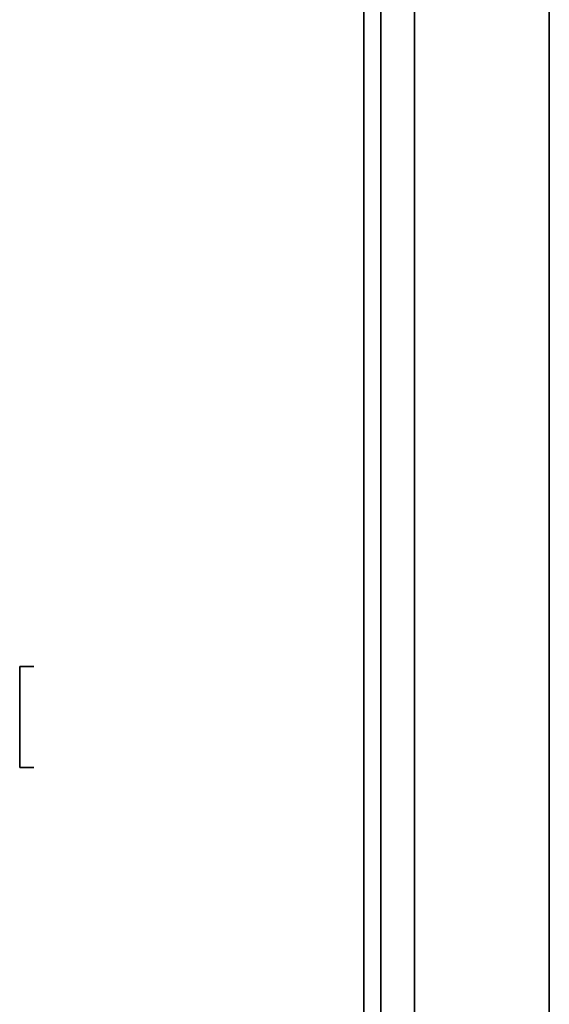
# Model space of a CAD drawing. Header units: millimetres. Extents: x 5 to 517, y 5 to 292.
# Tile 11 of 98: x 87.17 to 88.74, y 128.84 to 131.76. Entities that reach past the tile are written whole.
import ezdxf

# ---------------------------------------------------------------- set-up
doc = ezdxf.new("R2010")
doc.units = ezdxf.units.MM

msp = doc.modelspace()

# ---------------------------------------------------------------- linework, layer by layer
at = {"color": 7, "linetype": 'Continuous', "lineweight": 35}
for p, q in [((88.7443, 142.853), (88.7443, 103.053)), ((88.3443, 103.053), (88.3443, 142.6873)), ((88.2443, 101.953), (88.2443, 138.853)), ((88.1943, 102.003), (88.1943, 138.803)), ((87.1739, 129.843), (87.2158, 129.843)), ((87.2158, 129.543), (87.1739, 129.543))]:
    msp.add_line(p, q, dxfattribs=at)
for points, knots in [([(87.1739, 129.693), (87.1739, 129.6992), (87.1739, 129.7118), (87.1739, 129.7305), (87.1739, 129.7492), (87.1739, 129.7679), (87.1739, 129.7867), (87.1739, 129.8054), (87.1739, 129.8243), (87.1739, 129.8367), (87.1739, 129.843)], [0, 0, 0, 0, 0.121991, 0.244003, 0.366466, 0.489805, 0.614435, 0.740758, 0.869157, 1, 1, 1, 1]), ([(87.1739, 129.543), (87.1739, 129.5501), (87.1739, 129.5643), (87.1739, 129.5859), (87.1739, 129.6073), (87.1739, 129.6287), (87.1739, 129.6501), (87.1739, 129.6715), (87.1739, 129.6858), (87.1739, 129.693)], [0, 0, 0, 0, 0.149314, 0.295508, 0.439136, 0.58078, 0.721051, 0.860577, 1, 1, 1, 1])]:
    msp.add_open_spline(points, degree=3, knots=knots, dxfattribs=at)

doc.saveas('drawing.dxf')
